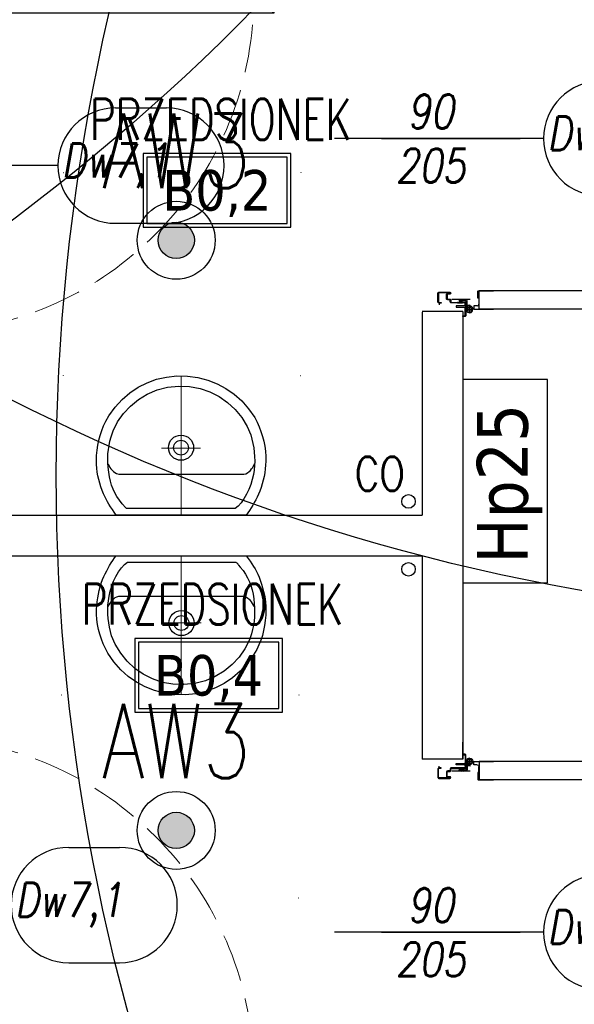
# Model space of a CAD drawing. Header units: millimetres. Extents: x 42924 to 92944, y -369470 to -179866.
# Tile 42 of 256: x 46532 to 46696, y -182211 to -181921. Entities that reach past the tile are written whole.
import ezdxf
from ezdxf.enums import TextEntityAlignment as Align

# ---------------------------------------------------------------- set-up
doc = ezdxf.new("R2010")
doc.units = ezdxf.units.MM
for name, pattern in [('CENTER', [0.6, 0.375, -0.075, 0.075, -0.075]), ('DOT', [6.35, 0, -6.35]), ('Hidden Line', [391.222223, 282.222223, -109])]:
    doc.linetypes.add(name, pattern=pattern)
doc.layers.get('0').update_dxf_attribs({"color": 8})
for name, color, linetype in [('!! 0_ Istn-sciany', 8, 'Continuous'), ('!! 0_ Istn-widok', 8, 'Continuous'), ('!! 0_ Opis', 8, 'Continuous'), ('!! 0_Istn-armatura', 8, 'Continuous'), ('!! 0_Opis_pom', 123, 'Continuous'), ('!! 2_Drzwi - nowe remont', 8, 'Continuous'), ('!! 2_drzwi opis', 8, 'Continuous'), ('!! 2_wypos-sanitarne', 8, 'Continuous'), ('E1', 2, 'Continuous'), ('E_0', 4, 'Continuous'), ('E_AW', 1, 'Continuous')]:
    doc.layers.add(name, color=color, linetype=linetype)
doc.layers.add('E_SAP_ZASIĘG', color=150, linetype='Continuous', plot=False)
doc.styles.add('50', font='ROMANS.shx', dxfattribs={"width": 0.8, "height": 10})
doc.styles.add('ARCHETYP', font='romans.shx', dxfattribs={"height": 15})
doc.styles.add('ARIAL', font='tahoma.ttf')
doc.styles.add('ELE1', font='romans.shx', dxfattribs={"width": 0.8, "height": 18})
doc.styles.add('TXT', font='simplex.shx')

# ---------------------------------------------------------------- blocks, each defined once
blk = doc.blocks.new('A$C14D806DD')
at = {"layer": 'E_AW'}
h = blk.add_hatch(color=256, dxfattribs=at)
h.dxf.hatch_style = 1
h.paths.add_polyline_path([(5.36, 0, 1), (-5.36, 0, 1)])
at = {"layer": 'E_AW', "ltscale": 5}
for radius in [11.49, 5.36]:
    blk.add_circle((0, 0), radius, dxfattribs=at)
blk = doc.blocks.new('A$C527aaae0')
at = {"lineweight": 5}
for points in [[(0, 0), (0, -0.4111)], [(0.1863, -0.1214), (0.1863, -0.1211)], [(0.1863, -0.1211), (0.1863, -0.1214)], [(-0.0573, -0.1985), (0.0582, -0.1985)]]:
    blk.add_lwpolyline(points, dxfattribs=at)
for points in [[(0.1915, -0.001), (0.1975, -0.0093), (0.203, -0.0173), (0.2082, -0.025), (0.213, -0.0326), (0.2175, -0.0402), (0.2216, -0.0479), (0.2255, -0.0558), (0.2292, -0.0639), (0.2328, -0.0735), (0.2366, -0.0845), (0.2399, -0.0953), (0.2429, -0.1061), (0.2453, -0.1169), (0.2473, -0.1278), (0.2487, -0.1389), (0.2495, -0.1502), (0.2498, -0.1618), (0.2492, -0.1766), (0.2478, -0.1918), (0.2457, -0.2067), (0.2428, -0.2214), (0.239, -0.2358), (0.2344, -0.25), (0.2289, -0.2639), (0.2225, -0.2775), (0.2132, -0.2936), (0.1947, -0.319), (0.174, -0.3415), (0.1513, -0.361), (0.1268, -0.3776), (0.1005, -0.391), (0.0726, -0.4011), (0.0432, -0.4079), (0.0125, -0.4112), (-0.0191, -0.4105), (-0.0495, -0.4063), (-0.0786, -0.3988), (-0.1062, -0.3881), (-0.1321, -0.3743), (-0.1563, -0.3574), (-0.1786, -0.3374), (-0.1988, -0.3143), (-0.2168, -0.2883), (-0.2237, -0.2746), (-0.2299, -0.2608), (-0.2353, -0.2468), (-0.24, -0.2327), (-0.2438, -0.2183), (-0.2467, -0.2037), (-0.2487, -0.1888), (-0.2498, -0.1735), (-0.2497, -0.1595), (-0.249, -0.1479), (-0.2479, -0.1367), (-0.2463, -0.1256), (-0.2444, -0.1148), (-0.242, -0.104), (-0.2392, -0.0932), (-0.2359, -0.0823), (-0.2322, -0.0712), (-0.2282, -0.0623), (-0.2242, -0.0541), (-0.22, -0.0461), (-0.2157, -0.0381), (-0.2113, -0.0303), (-0.2067, -0.0225), (-0.2019, -0.0148), (-0.1969, -0.0071), (-0.1921, -0.001)], [(0.1608, -0.0198), (0.1622, -0.0209), (0.1634, -0.022), (0.1645, -0.023), (0.1654, -0.024), (0.1663, -0.025), (0.1672, -0.0261), (0.1682, -0.0273), (0.1692, -0.0287), (0.1739, -0.0344), (0.1821, -0.0451), (0.1893, -0.0557), (0.1954, -0.0665), (0.2007, -0.0776), (0.2051, -0.0891), (0.2087, -0.1012), (0.2116, -0.114), (0.2138, -0.1277), (0.2152, -0.1416), (0.216, -0.1551), (0.2162, -0.1682), (0.2158, -0.181), (0.2146, -0.1937), (0.2128, -0.2063), (0.2103, -0.2189), (0.2069, -0.2316), (0.2007, -0.2493), (0.1874, -0.2756), (0.1704, -0.3001), (0.1499, -0.3221), (0.1263, -0.3413), (0.1, -0.3573), (0.0711, -0.3696), (0.0402, -0.3777), (0.0074, -0.3812), (-0.0248, -0.3802), (-0.0555, -0.3745), (-0.0846, -0.3645), (-0.1119, -0.3506), (-0.1369, -0.3331), (-0.1592, -0.3122), (-0.1785, -0.2885), (-0.1945, -0.2622), (-0.2053, -0.2373), (-0.2088, -0.2247), (-0.2117, -0.2119), (-0.2139, -0.1991), (-0.2155, -0.1862), (-0.2165, -0.1732), (-0.2167, -0.1601), (-0.2161, -0.147), (-0.2148, -0.1337), (-0.2129, -0.12), (-0.2097, -0.1056), (-0.2052, -0.0909), (-0.1995, -0.0763), (-0.1928, -0.0622), (-0.1851, -0.049), (-0.1767, -0.0372), (-0.1676, -0.0271), (-0.159, -0.0198)]]:
    blk.add_lwpolyline(points, close=True)
blk.add_lwpolyline([(0.2151, -0.1518), (0.2126, -0.1464), (0.21, -0.1415), (0.2071, -0.1372), (0.2038, -0.1333), (0.2, -0.1297), (0.1955, -0.1264), (0.1903, -0.1232), (0.1842, -0.1211), (-0.1851, -0.1211), (-0.1909, -0.1228), (-0.1959, -0.1256), (-0.2003, -0.1289), (-0.2043, -0.1326), (-0.2078, -0.1367), (-0.2109, -0.1413), (-0.2137, -0.1463), (-0.2163, -0.1518), (-0.2163, -0.1521)])
at = {"linetype": 'DOT'}
blk.add_lwpolyline([(-0.3533, -0.4109), (0.3467, -0.4109), (0.3467, -1.0109), (-0.3533, -1.0109)], close=True, dxfattribs=at)
for radius in [0.0371, 0.0219]:
    blk.add_circle((0.0005, -0.1995), radius)
blk = doc.blocks.new('zaw-dr-90-p')
at = {"color": 2, "linetype": 'CENTER', "ltscale": 0.2}
for p, q in [((12, 0), (-12, 0)), ((0, 12), (0, -12)), ((24.5, 24), (31, 24)), ((24.5, 19), (31, 19))]:
    blk.add_line(p, q, dxfattribs=at)
at = {"ltscale": 0.2}
for p, q in [((10, 12), (6.5, 12)), ((10, 0), (10, 6.5))]:
    blk.add_line(p, q, dxfattribs=at)
blk.add_lwpolyline([(0, 6.5), (23.5, 6.5, 0.414214), (28, 11), (28, 31), (24.5, 31), (24.5, 11, -0.414214), (23.5, 10), (0, 10, 4.561698), (7.6, 6.5), (4.9, 4.2)], format="xyb", dxfattribs=at)
blk.add_lwpolyline([(10, 10), (10, 39), (6.5, 39), (6.5, 10)], dxfattribs=at)
blk.add_lwpolyline([(-0.2, -0.2), (-2.5, -0.2), (-2.5, 0.2), (-0.2, 0.2), (-0.2, 2.5), (0.2, 2.5), (0.2, 0.2), (2.8, 0.2), (2.8, -0.2), (0.2, -0.2), (0.2, -2.8), (-0.2, -2.8)], close=True)
blk.add_circle((0, 0), 6.5, dxfattribs=at)
blk = doc.blocks.new('drzwi 90- sc 12')
for p, q in [((-13616.12, 20410.26), (-13616.12, 20411.46)), ((-13616.12, 20411.46), (-13615.02, 20411.46)), ((-13614.92, 20411.36), (-13614.92, 20313.77)), ((-13620.32, 20410.16), (-13620.32, 20313.77)), ((-13614.92, 20409.86), (-13620.32, 20409.86)), ((-13616.12, 20410.26), (-13620.22, 20410.26)), ((-13616.12, 20410.26), (-13620, 20410.26)), ((-13618.17, 20410.26), (-13616.22, 20410.26)), ((-13618.17, 20410.26), (-13616.22, 20410.26)), ((-13620.32, 20313.47), (-13620.32, 20317.97)), ((-13614.92, 20312.27), (-13614.92, 20317.97)), ((-13614.92, 20313.77), (-13620.32, 20313.77)), ((-13618.22, 20313.37), (-13620.22, 20313.37)), ((-13618.22, 20313.67), (-13618.22, 20313.37)), ((-13618.22, 20313.67), (-13616.42, 20313.67)), ((-13615.92, 20313.17), (-13615.92, 20312.17)), ((-13615.92, 20312.17), (-13615.02, 20312.17)), ((-13617.77, 20311.12), (-13617.77, 20305.72)), ((-13617.77, 20311.12), (-13617.77, 20305.72)), ((-13616.17, 20309.92), (-13617.37, 20309.92)), ((-13616.17, 20309.92), (-13616.17, 20311.02)), ((-13715.57, 20308.32), (-13715.57, 20308.56)), ((-13715.57, 20307.69), (-13715.57, 20308.56)), ((-13715.57, 20307.82), (-13715.57, 20308.56)), ((-13715.57, 20307.72), (-13715.37, 20307.72)), ((-13715.77, 20301.96), (-13716.27, 20301.96)), ((-13616.77, 20301.96), (-13616.27, 20301.96))]:
    blk.add_line(p, q)
for points in [[(-13665.27, 20284.96), (-13665.27, 20325.83)], [(-13615.57, 20309.64), (-13615.32, 20309.64), (-13615.32, 20309.82), (-13616.32, 20309.82), (-13616.32, 20309.64), (-13615.92, 20309.64)]]:
    blk.add_lwpolyline(points)
at = {"ltscale": 0.2}
for points in [[(-13715.57, 20307.51), (-13715.57, 20309.48, 0.414214), (-13715.91, 20309.82), (-13719.43, 20309.82, 0.414214), (-13719.77, 20309.48), (-13719.77, 20308.92), (-13719.59, 20308.92), (-13719.59, 20309.48, -0.414214), (-13719.43, 20309.64), (-13716.97, 20309.64)], [(-13716.97, 20309.64), (-13715.91, 20309.64, -0.414214), (-13715.75, 20309.48), (-13715.75, 20307.51)], [(-13615.92, 20309.64), (-13616.63, 20309.64, 0.414214), (-13616.79, 20309.48), (-13616.79, 20305.58, -0.414214), (-13617.13, 20305.24), (-13617.58, 20305.24, 0.414214), (-13617.74, 20305.08), (-13617.74, 20304.48, -0.414214), (-13618.08, 20304.14), (-13619.26, 20304.14, -0.414214), (-13619.6, 20304.48), (-13619.6, 20305.15, 1), (-13619.79, 20305.15), (-13619.79, 20301.96, 0.414214), (-13619.63, 20301.8), (-13617.11, 20301.8, 0.414214), (-13616.95, 20301.96), (-13616.95, 20302.52), (-13616.77, 20302.52), (-13616.77, 20301.96, -0.414214), (-13617.11, 20301.62), (-13619.63, 20301.62, -0.414214), (-13619.97, 20301.96), (-13619.97, 20305.15, -1), (-13619.42, 20305.15), (-13619.42, 20304.48, 0.414214), (-13619.26, 20304.32), (-13618.08, 20304.32, 0.414214), (-13617.92, 20304.48), (-13617.92, 20305.08, -0.414214), (-13617.58, 20305.42), (-13617.13, 20305.42, 0.414214), (-13616.97, 20305.58), (-13616.97, 20309.48, -0.414214), (-13616.63, 20309.82), (-13613.11, 20309.82, -0.414214), (-13612.77, 20309.48), (-13612.77, 20308.92), (-13612.95, 20308.92), (-13612.95, 20309.48, 0.414214), (-13613.11, 20309.64), (-13615.57, 20309.64)], [(-13715.75, 20307.76), (-13715.75, 20305.58, 0.414214), (-13715.41, 20305.24), (-13714.96, 20305.24, -0.414214), (-13714.8, 20305.08), (-13714.8, 20304.48, 0.414214), (-13714.46, 20304.14), (-13713.28, 20304.14, 0.414214), (-13712.94, 20304.48), (-13712.94, 20305.15, -1), (-13712.75, 20305.15), (-13712.75, 20301.96, -0.414214), (-13712.91, 20301.8), (-13715.43, 20301.8, -0.414214), (-13715.59, 20301.96), (-13715.59, 20302.52), (-13715.77, 20302.52), (-13715.77, 20301.96, 0.414214), (-13715.43, 20301.62), (-13712.91, 20301.62, 0.414214), (-13712.57, 20301.96), (-13712.57, 20305.15, 1), (-13713.12, 20305.15), (-13713.12, 20304.48, -0.414214), (-13713.28, 20304.32), (-13714.46, 20304.32, -0.414214), (-13714.62, 20304.48), (-13714.62, 20305.08, 0.414214), (-13714.96, 20305.42), (-13715.41, 20305.42, -0.414214), (-13715.57, 20305.58), (-13715.57, 20307.64)]]:
    blk.add_lwpolyline(points, format="xyb", dxfattribs=at)
at = {"lineweight": 30}
for points in [[(-13716.27, 20308.92), (-13721.27, 20308.92)], [(-13716.27, 20308.92), (-13716.27, 20296.92)], [(-13614.27, 20308.92), (-13609.27, 20308.92)], [(-13614.27, 20308.92), (-13614.27, 20296.92)]]:
    blk.add_lwpolyline(points, dxfattribs=at)
blk.add_lwpolyline([(-13616.79, 20308.82), (-13616.97, 20308.82), (-13616.97, 20307.42), (-13616.79, 20307.42)], close=True)
for centre, radius, start, end in [((-13615.02, 20411.36), 0.1, 0, 90), ((-13620.22, 20410.16), 0.1, 90, 180), ((-13620.22, 20313.47), 0.1, 180, 270), ((-13616.42, 20313.17), 0.5, 0, 90), ((-13615.02, 20312.27), 0.1, 270, 0), ((-13616.27, 20311.02), 0.1, 0, 90)]:
    blk.add_arc(centre, radius, start, end)
at = {"linetype": 'Hidden Line', "lineweight": 9, "ltscale": 0.05}
blk.add_arc((-13615.5, 20305.14), 99.12, 94.8005, 177.6944, dxfattribs=at)
at = {"xscale": 0.09999999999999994, "yscale": 0.09999999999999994, "zscale": 0.09999999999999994, "rotation": 180.0000000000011}
blk.add_blockref('zaw-dr-90-p', (-13614.92, 20310.92), dxfattribs=at)
blk = doc.blocks.new('1_ok-opis')
blk.add_line((0, 111.61), (0, 50))
for points in [[(-17, 128.61), (-17, 143.61)], [(17, 128.61), (17, 143.61)]]:
    blk.add_lwpolyline(points)
for centre, start, end in [((0, 143.61), 0, 180), ((0, 128.61), 180, 0)]:
    blk.add_arc(centre, 17, start, end)
at = {"style": 'ARCHETYP'}
for tag, height, rotation, p in [('NR', 12, 90, (0, 136.9)), ('NR', 12, 270, (0, 136.9)), ('SZEROKOŚĆ', 10, 270, (8, 78.29)), ('SZEROKOŚĆ', 10, 90, (-8, 78.29)), ('WYSOKOŚĆ', 10, 270, (-8, 78.29)), ('WYSOKOŚĆ', 10, 90, (8, 78.29))]:
    blk.add_attdef(tag, text='', height=height, rotation=rotation, dxfattribs=at).set_placement(p, align=Align.MIDDLE)

msp = doc.modelspace()

# ---------------------------------------------------------------- linework, layer by layer
at = {"layer": '!! 0_ Istn-sciany'}
for points in [[(46651.12722, -182006.87331), (46651.12722, -182066.72377)], [(46663.12722, -182006.87331), (46663.12722, -182138.72377)], [(46509.12722, -182066.72377), (46651.12722, -182066.72377)], [(46509.12722, -182078.72377), (46651.12722, -182078.72377)], [(46651.12722, -182078.72377), (46651.12722, -182138.72377)]]:
    msp.add_lwpolyline(points, dxfattribs=at)
at = {"layer": '!! 0_ Istn-widok'}
msp.add_lwpolyline([(46688.12722, -182086.72377), (46688.12722, -182026.72377), (46663.12722, -182026.72377), (46663.12722, -182086.72377)], close=True, dxfattribs=at)
at = {"layer": '!! 0_Istn-armatura'}
for centre in [(46647.12722, -182062.72377), (46647.12722, -182082.72377)]:
    msp.add_circle(centre, 2, dxfattribs=at)
at = {"layer": '!! 0_Opis_pom', "ltscale": 0.7}
for points in [[(46568.88093, -181981.86867), (46612.40093, -181981.86867), (46612.40093, -181960.10867), (46568.88093, -181960.10867)], [(46569.96893, -181980.78067), (46611.31293, -181980.78067), (46611.31293, -181961.19667), (46569.96893, -181961.19667)], [(46566.42917, -182124.84922), (46609.94917, -182124.84922), (46609.94917, -182103.08922), (46566.42917, -182103.08922)], [(46567.51717, -182123.76122), (46608.86117, -182123.76122), (46608.86117, -182104.17722), (46567.51717, -182104.17722)]]:
    msp.add_lwpolyline(points, close=True, dxfattribs=at)
at = {"layer": 'E_SAP_ZASIĘG'}
for centre in [(46172.51188, -181498.06894), (46802.53248, -181498.06894), (47143.28414, -182054.98481)]:
    msp.add_circle(centre, 600, dxfattribs=at)

# ---------------------------------------------------------------- block references
at = {"layer": '!! 2_Drzwi - nowe remont', "rotation": 270}
for p in [(26354.20288, -195620.99347), (26197.20288, -195846.99339)]:
    msp.add_blockref('drzwi 90- sc 12', p, dxfattribs=at)
at = {"layer": '!! 2_Drzwi - nowe remont', "xscale": -1, "rotation": 270}
for p in [(26197.20288, -168298.45407), (26354.20288, -168524.45407)]:
    msp.add_blockref('drzwi 90- sc 12', p, dxfattribs=at)
at = {"layer": '!! 2_drzwi opis'}
ref = msp.add_blockref('1_ok-opis', (46575.3488, -181955.72382), dxfattribs=dict(at, rotation=270.0000036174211))
ref.add_attrib('WYSOKOŚĆ', '205', dxfattribs={"layer": '0', "height": 10, "rotation": 180.0000036, "style": '50', "oblique": 10, "text_generation_flag": 6, "width": 0.8}).set_placement((46653.63966, -181963.72381), align=Align.MIDDLE)
ref.add_attrib('SZEROKOŚĆ', '90', dxfattribs={"layer": '0', "height": 10, "rotation": 180.0000036, "style": '50', "oblique": 10, "text_generation_flag": 6, "width": 0.8}).set_placement((46653.63965, -181947.72381), align=Align.MIDDLE)
ref.add_attrib('NR', 'Dw6,1', dxfattribs={"layer": '0', "height": 10, "rotation": 180.0000036, "style": '50', "oblique": 10, "text_generation_flag": 6, "width": 0.8}).set_placement((46703.96005, -181955.72381), align=Align.MIDDLE)
ref = msp.add_blockref('1_ok-opis', (46432.16177, -181963.72373), dxfattribs=dict(at, rotation=270.0000036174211))
ref.add_attrib('WYSOKOŚĆ', '205', dxfattribs={"layer": '0', "height": 10, "rotation": 180.0000036, "style": '50', "oblique": 10, "text_generation_flag": 6, "width": 0.8}).set_placement((46510.45262, -181971.72373), align=Align.MIDDLE)
ref.add_attrib('SZEROKOŚĆ', '90', dxfattribs={"layer": '0', "height": 10, "rotation": 180.0000036, "style": '50', "oblique": 10, "text_generation_flag": 6, "width": 0.8}).set_placement((46510.45262, -181955.72373), align=Align.MIDDLE)
ref.add_attrib('NR', 'Dw7,1', dxfattribs={"layer": '0', "height": 10, "rotation": 180.0000036, "style": '50', "oblique": 10, "text_generation_flag": 6, "width": 0.8}).set_placement((46560.77302, -181963.72372), align=Align.MIDDLE)
ref = msp.add_blockref('1_ok-opis', (46418.3488, -182181.72373), dxfattribs=dict(at, rotation=270.0000036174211))
ref.add_attrib('WYSOKOŚĆ', '205', dxfattribs={"layer": '0', "height": 10, "rotation": 180.0000036, "style": '50', "oblique": 10, "text_generation_flag": 6, "width": 0.8}).set_placement((46496.63966, -182189.72373), align=Align.MIDDLE)
ref.add_attrib('SZEROKOŚĆ', '90', dxfattribs={"layer": '0', "height": 10, "rotation": 180.0000036, "style": '50', "oblique": 10, "text_generation_flag": 6, "width": 0.8}).set_placement((46496.63966, -182173.72373), align=Align.MIDDLE)
ref.add_attrib('NR', 'Dw7,1', dxfattribs={"layer": '0', "height": 10, "rotation": 180.0000036, "style": '50', "oblique": 10, "text_generation_flag": 6, "width": 0.8}).set_placement((46546.96005, -182181.72373), align=Align.MIDDLE)
ref = msp.add_blockref('1_ok-opis', (46575.3488, -182189.72373), dxfattribs=dict(at, rotation=270.0000036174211))
ref.add_attrib('WYSOKOŚĆ', '205', dxfattribs={"layer": '0', "height": 10, "rotation": 180.0000036, "style": '50', "oblique": 10, "text_generation_flag": 6, "width": 0.8}).set_placement((46653.63966, -182197.72373), align=Align.MIDDLE)
ref.add_attrib('SZEROKOŚĆ', '90', dxfattribs={"layer": '0', "height": 10, "rotation": 180.0000036, "style": '50', "oblique": 10, "text_generation_flag": 6, "width": 0.8}).set_placement((46653.63965, -182181.72373), align=Align.MIDDLE)
ref.add_attrib('NR', 'Dw6,1', dxfattribs={"layer": '0', "height": 10, "rotation": 180.0000036, "style": '50', "oblique": 10, "text_generation_flag": 6, "width": 0.8}).set_placement((46703.96005, -182189.72373), align=Align.MIDDLE)
at = {"layer": '!! 2_wypos-sanitarne', "xscale": 100, "yscale": 100, "zscale": 100, "rotation": 180}
msp.add_blockref('A$C527aaae0', (46580.09716, -182066.82664), dxfattribs=at)
at = {"layer": '!! 2_wypos-sanitarne', "xscale": 100, "yscale": 100, "zscale": 100}
msp.add_blockref('A$C527aaae0', (46580.12722, -182078.6209), dxfattribs=at)
at = {"layer": 'E_0'}
for p in [(46578.62722, -181985.72377), (46578.62722, -182159.72375)]:
    msp.add_blockref('A$C14D806DD', p, dxfattribs=at)

# ---------------------------------------------------------------- texts
at = {"layer": '!! 0_ Opis', "ltscale": 0.7, "style": 'ARIAL'}
msp.add_text('Hp25', height=15, rotation=90, dxfattribs=at).set_placement((46682.2876, -182081.0047))
at = {"layer": '!! 0_Istn-armatura', "style": 'ARCHETYP', "width": 0.8}
msp.add_text('CO', height=10, rotation=0, dxfattribs=at).set_placement((46631.3041, -182059.54722))
at = {"layer": '!! 0_Opis_pom', "ltscale": 0.7, "style": 'TXT', "width": 0.7}
for p in [(46591.75606, -181956.06236), (46589.3043, -182099.04291)]:
    msp.add_text('PRZEDSIONEK', height=12, dxfattribs=at).set_placement(p, align=Align.CENTER)
at = {"layer": '!! 0_Opis_pom', "ltscale": 0.7, "style": 'ARIAL'}
for tag, p in [('B0,2', (46590.64093, -181970.98867)), ('B0,4', (46588.18917, -182113.96922))]:
    msp.add_attdef(tag, text='', height=11.968, dxfattribs=at).set_placement(p, align=Align.MIDDLE_CENTER)
at = {"layer": 'E1', "style": 'ELE1', "width": 0.75}
for p in [(46578.62722, -181959.35753), (46578.62722, -182133.35751)]:
    msp.add_text('AW3', height=22, dxfattribs=at).set_placement(p, align=Align.MIDDLE_CENTER)

doc.saveas('drawing.dxf')
